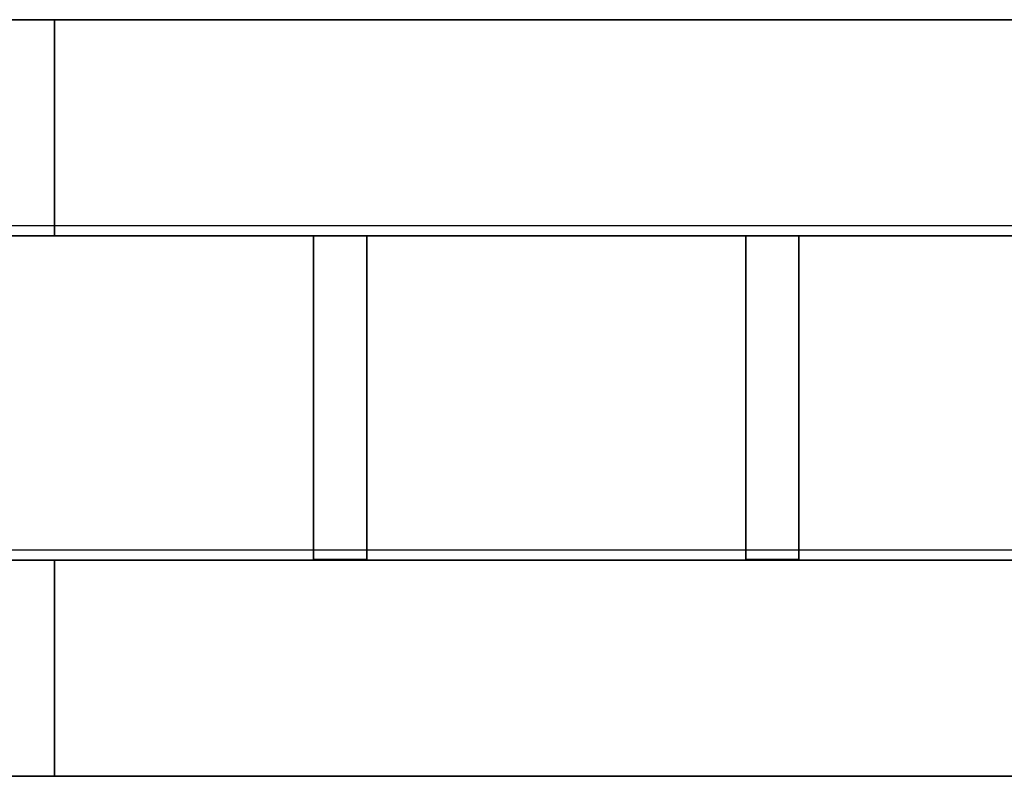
# Model space of a CAD drawing. Header units: millimetres. Extents: x -35 to 33166, y -35 to 31591.
# Tile 65 of 100: x 8818 to 9281, y -35 to 321. Entities that reach past the tile are written whole.
import ezdxf

# ---------------------------------------------------------------- set-up
doc = ezdxf.new("R2010")
doc.units = ezdxf.units.MM
doc.header["$LTSCALE"] = 25.4
doc.layers.get('0').update_dxf_attribs({"true_color": 0xffffff})
for name, color, linetype, true_color in [('end caps & lintels', 7, 'Continuous', 0xffa500), ('ICF - L1', 7, 'Continuous', 0xb4b464), ('ICF - L2', 7, 'Continuous', 0x64ff64)]:
    doc.layers.add(name, color=color, linetype=linetype, true_color=true_color)

# ---------------------------------------------------------------- blocks, each defined once
blk = doc.blocks.new('FF-WF01_HeadLintel_6in_#1')
for p, q in [((1219.2, 152.4), (0, 152.4)), ((1219.2, 152.4, 63), (0, 152.4, 63)), ((0, 0), (1219.2, 0)), ((0, 0, 63), (1219.2, 0, 63))]:
    blk.add_line(p, q)
blk = doc.blocks.new('FF-WF01_SillLintel_6in_#1')
for p, q in [((1219.2, 152.4), (0, 152.4)), ((1219.2, 152.4, 63), (0, 152.4, 63)), ((0, 0), (1219.2, 0)), ((0, 0, 63), (1219.2, 0, 63))]:
    blk.add_line(p, q)
blk = doc.blocks.new('GF-WG01_HeadLintel_6in_#4')
for p, q in [((1219.2, 152.4), (0, 152.4)), ((1219.2, 152.4, 63), (0, 152.4, 63)), ((0, 0), (1219.2, 0)), ((0, 0, 63), (1219.2, 0, 63))]:
    blk.add_line(p, q)
blk = doc.blocks.new('Group#3784_WCL_3bda2846')
for p, q in [((-253.75, 926.9, 319.8), (-253.75, 926.9, 405.8)), ((-253.75, 926.9, 405.8), (-101.6, 926.9, 405.8)), ((-101.6, 926.9, 319.8), (-253.75, 926.9, 319.8)), ((-253.75, 926.9, 405.8), (-253.75, 901.9, 405.8)), ((-253.75, 926.9, 319.8), (-253.75, 901.9, 319.8)), ((-101.6, 926.9, 405.8), (-101.6, 926.9, 319.8)), ((-101.6, 901.9, 405.8), (-101.6, 926.9, 405.8)), ((-101.6, 901.9, 319.8), (-101.6, 926.9, 319.8)), ((-101.6, 901.9, 405.8), (-253.75, 901.9, 405.8)), ((-253.75, 901.9, 405.8), (-253.75, 901.9, 319.8)), ((-253.75, 901.9, 319.8), (-101.6, 901.9, 319.8)), ((-101.6, 901.9, 319.8), (-101.6, 901.9, 405.8))]:
    blk.add_line(p, q)
blk = doc.blocks.new('Group#3785_WCL_7fe6ac68')
for p, q in [((-253.75, 723.7, 319.8), (-253.75, 723.7, 405.8)), ((-253.75, 723.7, 405.8), (-101.6, 723.7, 405.8)), ((-101.6, 723.7, 319.8), (-253.75, 723.7, 319.8)), ((-253.75, 723.7, 405.8), (-253.75, 698.7, 405.8)), ((-253.75, 723.7, 319.8), (-253.75, 698.7, 319.8)), ((-101.6, 723.7, 405.8), (-101.6, 723.7, 319.8)), ((-101.6, 698.7, 405.8), (-101.6, 723.7, 405.8)), ((-101.6, 698.7, 319.8), (-101.6, 723.7, 319.8)), ((-101.6, 698.7, 405.8), (-253.75, 698.7, 405.8)), ((-253.75, 698.7, 405.8), (-253.75, 698.7, 319.8)), ((-253.75, 698.7, 319.8), (-101.6, 698.7, 319.8)), ((-101.6, 698.7, 319.8), (-101.6, 698.7, 405.8))]:
    blk.add_line(p, q)
blk = doc.blocks.new('Group#3779')
for p, q in [((-101.6, 0, 256.8), (-101.6, 1618.37, 256.8)), ((-101.6, 1618.37, 457.2), (-101.6, 0, 457.2)), ((0, 1618.37, 256.8), (0, 0, 256.8)), ((0, 1618.37, 457.2), (0, 0, 457.2))]:
    blk.add_line(p, q)
blk = doc.blocks.new('Group#3780')
for p, q in [((-355.6, 0, 256.8), (-355.6, 1618.37, 256.8)), ((-355.6, 1618.37, 457.2), (-355.6, 0, 457.2)), ((-254, 1618.37, 256.8), (-254, 0, 256.8)), ((-254, 1618.37, 457.2), (-254, 0, 457.2))]:
    blk.add_line(p, q)
blk = doc.blocks.new('6XR35_96_S_CUT_63_75_MSG')
for name in ['Group#3780', 'Group#3779', 'Group#3784_WCL_3bda2846', 'Group#3785_WCL_7fe6ac68']:
    blk.add_blockref(name, (0, 0))
blk = doc.blocks.new('Group#4387')
for p, q in [((-101.6, 2024.77, 98.33), (-101.6, 0, 98.33)), ((-101.6, 2024.77, 0), (-101.6, 0, 0)), ((-101.6, 2024.77, 457.2), (-101.6, 0, 457.2)), ((-101.6, 2024.77, 250.87), (-101.6, 0, 250.87)), ((0, 2024.77, 0), (0, 0, 0)), ((0, 2024.77, 98.33), (0, 0, 98.33)), ((0, 2024.77, 457.2), (0, 0, 457.2)), ((0, 2024.77, 250.87), (0, 0, 250.87))]:
    blk.add_line(p, q)
blk = doc.blocks.new('Group#4388')
for p, q in [((-355.6, 0, 0), (-355.6, 2024.77, 0)), ((-355.6, 0, 457.2), (-355.6, 2024.77, 457.2)), ((-254, 2024.77, 0), (-254, 0, 0)), ((-254, 2024.77, 457.2), (-254, 0, 457.2))]:
    blk.add_line(p, q)
blk = doc.blocks.new('Group10905')
for p, q in [((-101.6, 1333.3, 98.33), (-253.75, 1333.3, 98.33)), ((-253.75, 1333.3, 98.33), (-253.75, 1308.3, 98.33)), ((-253.75, 1333.3, 51), (-253.75, 1333.3, 98.33)), ((-253.75, 1333.3, 51), (-253.75, 1308.3, 51)), ((-101.6, 1333.3, 51), (-253.75, 1333.3, 51)), ((-101.6, 1308.3, 98.33), (-101.6, 1333.3, 98.33)), ((-101.6, 1333.3, 51), (-101.6, 1308.3, 51)), ((-101.6, 1333.3, 51), (-101.6, 1333.3, 98.33)), ((-253.75, 1308.3, 98.33), (-101.6, 1308.3, 98.33)), ((-253.75, 1308.3, 51), (-253.75, 1308.3, 98.33)), ((-101.6, 1308.3, 51), (-253.75, 1308.3, 51)), ((-101.6, 1308.3, 51), (-101.6, 1308.3, 98.33))]:
    blk.add_line(p, q)
blk = doc.blocks.new('Group10907')
for p, q in [((-101.6, 1130.1, 98.33), (-253.75, 1130.1, 98.33)), ((-253.75, 1130.1, 98.33), (-253.75, 1105.1, 98.33)), ((-253.75, 1130.1, 51), (-253.75, 1130.1, 98.33)), ((-253.75, 1130.1, 51), (-253.75, 1105.1, 51)), ((-101.6, 1130.1, 51), (-253.75, 1130.1, 51)), ((-101.6, 1105.1, 98.33), (-101.6, 1130.1, 98.33)), ((-101.6, 1130.1, 51), (-101.6, 1105.1, 51)), ((-101.6, 1130.1, 51), (-101.6, 1130.1, 98.33)), ((-253.75, 1105.1, 98.33), (-101.6, 1105.1, 98.33)), ((-253.75, 1105.1, 51), (-253.75, 1105.1, 98.33)), ((-101.6, 1105.1, 51), (-253.75, 1105.1, 51)), ((-101.6, 1105.1, 51), (-101.6, 1105.1, 98.33))]:
    blk.add_line(p, q)
blk = doc.blocks.new('6XR35_96_S_CUT_79_75_MSG#3')
for name in ['Group#4388', 'Group#4387', 'Group10905', 'Group10907']:
    blk.add_blockref(name, (0, 0))
blk = doc.blocks.new('Group3573')
at = {"layer": 'ICF - L1', "extrusion": (0, 0, -1), "zscale": -1, "rotation": 90}
for name, p in [('6XR35_96_S_CUT_79_75_MSG#3', (-7851.21, 321.02, -3100.4)), ('6XR35_96_S_CUT_63_75_MSG', (-8257.61, 321.02, -2643.2))]:
    blk.add_blockref(name, p, dxfattribs=at)
blk = doc.blocks.new('Group#4278')
for p, q in [((-101.6, 1618.37, 317.4), (-101.6, 0, 317.4)), ((-101.6, 1618.37, 0), (-101.6, 0, 0)), ((0, 0, 317.4), (0, 1618.37, 317.4)), ((0, 1618.37, 0), (0, 0, 0))]:
    blk.add_line(p, q)
blk = doc.blocks.new('Group#4280')
for p, q in [((-355.6, 1618.37, 317.4), (-355.6, 0, 317.4)), ((-355.6, 1618.37, 0), (-355.6, 0, 0)), ((-254, 0, 317.4), (-254, 1618.37, 317.4)), ((-254, 1618.37, 0), (-254, 0, 0))]:
    blk.add_line(p, q)
blk = doc.blocks.new('Group9332')
for p, q in [((-101.6, 926.9, 51), (-253.75, 926.9, 51)), ((-253.75, 926.9, 51), (-253.75, 926.9, 144.68)), ((-253.75, 926.9, 144.68), (-101.6, 926.9, 144.68)), ((-253.75, 901.9, 51), (-253.75, 926.9, 51)), ((-253.75, 926.9, 144.68), (-253.75, 901.9, 144.68)), ((-101.6, 926.9, 144.68), (-101.6, 926.9, 51)), ((-101.6, 926.9, 51), (-101.6, 901.9, 51)), ((-101.6, 901.9, 144.68), (-101.6, 926.9, 144.68)), ((-101.6, 901.9, 144.68), (-253.75, 901.9, 144.68)), ((-253.75, 901.9, 144.68), (-253.75, 901.9, 51)), ((-253.75, 901.9, 51), (-101.6, 901.9, 51)), ((-101.6, 901.9, 51), (-101.6, 901.9, 144.68))]:
    blk.add_line(p, q)
blk = doc.blocks.new('Group9333')
for p, q in [((-101.6, 723.7, 51), (-253.75, 723.7, 51)), ((-253.75, 723.7, 51), (-253.75, 723.7, 144.68)), ((-253.75, 723.7, 144.68), (-101.6, 723.7, 144.68)), ((-253.75, 698.7, 51), (-253.75, 723.7, 51)), ((-253.75, 723.7, 144.68), (-253.75, 698.7, 144.68)), ((-101.6, 723.7, 144.68), (-101.6, 723.7, 51)), ((-101.6, 723.7, 51), (-101.6, 698.7, 51)), ((-101.6, 698.7, 144.68), (-101.6, 723.7, 144.68)), ((-101.6, 698.7, 144.68), (-253.75, 698.7, 144.68)), ((-253.75, 698.7, 144.68), (-253.75, 698.7, 51)), ((-253.75, 698.7, 51), (-101.6, 698.7, 51)), ((-101.6, 698.7, 51), (-101.6, 698.7, 144.68))]:
    blk.add_line(p, q)
blk = doc.blocks.new('6XR35_96_S#1_CUT_63_75_MSG')
for name in ['Group#4280', 'Group#4278', 'Group9332', 'Group9333']:
    blk.add_blockref(name, (0, 0))
blk = doc.blocks.new('Group8241')
for p, q in [((-101.6, 1618.375, 457.2), (-101.6, 0, 457.2)), ((-101.6, 1618.375), (-101.6, 0)), ((0, 0), (0, 1618.375)), ((0, 1618.375, 457.2), (0, 0, 457.2))]:
    blk.add_line(p, q)
blk = doc.blocks.new('Group#1486')
for p, q in [((-355.6, 0, 457.2), (-355.6, 1618.375, 457.2)), ((-355.6, 1618.375), (-355.6, 0)), ((-254, 0, 457.2), (-254, 1618.375, 457.2)), ((-254, 0), (-254, 1618.375))]:
    blk.add_line(p, q)
blk = doc.blocks.new('Group8249')
for p, q in [((-101.6, 926.9, 51), (-253.75, 926.9, 51)), ((-253.75, 926.9, 51), (-253.75, 926.9, 144.68)), ((-253.75, 926.9, 144.68), (-101.6, 926.9, 144.68)), ((-253.75, 901.9, 51), (-253.75, 926.9, 51)), ((-253.75, 926.9, 144.68), (-253.75, 901.9, 144.68)), ((-101.6, 926.9, 144.68), (-101.6, 926.9, 51)), ((-101.6, 926.9, 51), (-101.6, 901.9, 51)), ((-101.6, 901.9, 144.68), (-101.6, 926.9, 144.68)), ((-101.6, 901.9, 144.68), (-253.75, 901.9, 144.68)), ((-253.75, 901.9, 144.68), (-253.75, 901.9, 51)), ((-253.75, 901.9, 51), (-101.6, 901.9, 51)), ((-101.6, 901.9, 51), (-101.6, 901.9, 144.68))]:
    blk.add_line(p, q)
blk = doc.blocks.new('Group#1537')
for p, q in [((-101.6, 926.9, 312.12), (-253.75, 926.9, 312.12)), ((-253.75, 926.9, 312.12), (-253.75, 926.9, 405.8)), ((-253.75, 926.9, 405.8), (-101.6, 926.9, 405.8)), ((-253.75, 901.9, 312.12), (-253.75, 926.9, 312.12)), ((-253.75, 926.9, 405.8), (-253.75, 901.9, 405.8)), ((-101.6, 926.9, 405.8), (-101.6, 926.9, 312.12)), ((-101.6, 926.9, 312.12), (-101.6, 901.9, 312.12)), ((-101.6, 901.9, 405.8), (-101.6, 926.9, 405.8)), ((-101.6, 901.9, 405.8), (-253.75, 901.9, 405.8)), ((-253.75, 901.9, 405.8), (-253.75, 901.9, 312.12)), ((-253.75, 901.9, 312.12), (-101.6, 901.9, 312.12)), ((-101.6, 901.9, 312.12), (-101.6, 901.9, 405.8))]:
    blk.add_line(p, q)
blk = doc.blocks.new('Group8251')
for p, q in [((-101.6, 723.7, 51), (-253.75, 723.7, 51)), ((-253.75, 723.7, 51), (-253.75, 723.7, 144.68)), ((-253.75, 723.7, 144.68), (-101.6, 723.7, 144.68)), ((-253.75, 698.7, 51), (-253.75, 723.7, 51)), ((-253.75, 723.7, 144.68), (-253.75, 698.7, 144.68)), ((-101.6, 723.7, 144.68), (-101.6, 723.7, 51)), ((-101.6, 723.7, 51), (-101.6, 698.7, 51)), ((-101.6, 698.7, 144.68), (-101.6, 723.7, 144.68)), ((-101.6, 698.7, 144.68), (-253.75, 698.7, 144.68)), ((-253.75, 698.7, 144.68), (-253.75, 698.7, 51)), ((-253.75, 698.7, 51), (-101.6, 698.7, 51)), ((-101.6, 698.7, 51), (-101.6, 698.7, 144.68))]:
    blk.add_line(p, q)
blk = doc.blocks.new('Group8252')
for p, q in [((-101.6, 723.7, 312.12), (-253.75, 723.7, 312.12)), ((-253.75, 723.7, 312.12), (-253.75, 723.7, 405.8)), ((-253.75, 723.7, 405.8), (-101.6, 723.7, 405.8)), ((-253.75, 698.7, 312.12), (-253.75, 723.7, 312.12)), ((-253.75, 723.7, 405.8), (-253.75, 698.7, 405.8)), ((-101.6, 723.7, 405.8), (-101.6, 723.7, 312.12)), ((-101.6, 723.7, 312.12), (-101.6, 698.7, 312.12)), ((-101.6, 698.7, 405.8), (-101.6, 723.7, 405.8)), ((-101.6, 698.7, 405.8), (-253.75, 698.7, 405.8)), ((-253.75, 698.7, 405.8), (-253.75, 698.7, 312.12)), ((-253.75, 698.7, 312.12), (-101.6, 698.7, 312.12)), ((-101.6, 698.7, 312.12), (-101.6, 698.7, 405.8))]:
    blk.add_line(p, q)
blk = doc.blocks.new('6XR35_96_S#1_CUT_63_75')
for name in ['Group#1486', 'Group8241', 'Group8249', 'Group#1537', 'Group8251', 'Group8252']:
    blk.add_blockref(name, (0, 0))
blk = doc.blocks.new('Group8496')
for p, q in [((-101.6, 2024.775, 457.2), (-101.6, 0, 457.2)), ((-101.6, 2024.775), (-101.6, 0)), ((0, 0), (0, 2024.775)), ((0, 2024.775, 457.2), (0, 0, 457.2))]:
    blk.add_line(p, q)
blk = doc.blocks.new('Group#2305')
for p, q in [((-355.6, 0, 457.2), (-355.6, 2024.775, 457.2)), ((-355.6, 2024.775), (-355.6, 0)), ((-254, 0, 457.2), (-254, 2024.775, 457.2)), ((-254, 0), (-254, 2024.775))]:
    blk.add_line(p, q)
blk = doc.blocks.new('Group#2343')
for p, q in [((-101.6, 1333.3, 51), (-253.75, 1333.3, 51)), ((-253.75, 1333.3, 51), (-253.75, 1333.3, 144.68)), ((-253.75, 1333.3, 144.68), (-101.6, 1333.3, 144.68)), ((-253.75, 1308.3, 51), (-253.75, 1333.3, 51)), ((-253.75, 1333.3, 144.68), (-253.75, 1308.3, 144.68)), ((-101.6, 1333.3, 144.68), (-101.6, 1333.3, 51)), ((-101.6, 1333.3, 51), (-101.6, 1308.3, 51)), ((-101.6, 1308.3, 144.68), (-101.6, 1333.3, 144.68)), ((-101.6, 1308.3, 144.68), (-253.75, 1308.3, 144.68)), ((-253.75, 1308.3, 144.68), (-253.75, 1308.3, 51)), ((-253.75, 1308.3, 51), (-101.6, 1308.3, 51)), ((-101.6, 1308.3, 51), (-101.6, 1308.3, 144.68))]:
    blk.add_line(p, q)
blk = doc.blocks.new('Group8505')
for p, q in [((-101.6, 1333.3, 312.12), (-253.75, 1333.3, 312.12)), ((-253.75, 1333.3, 312.12), (-253.75, 1333.3, 405.8)), ((-253.75, 1333.3, 405.8), (-101.6, 1333.3, 405.8)), ((-253.75, 1308.3, 312.12), (-253.75, 1333.3, 312.12)), ((-253.75, 1333.3, 405.8), (-253.75, 1308.3, 405.8)), ((-101.6, 1333.3, 405.8), (-101.6, 1333.3, 312.12)), ((-101.6, 1333.3, 312.12), (-101.6, 1308.3, 312.12)), ((-101.6, 1308.3, 405.8), (-101.6, 1333.3, 405.8)), ((-101.6, 1308.3, 405.8), (-253.75, 1308.3, 405.8)), ((-253.75, 1308.3, 405.8), (-253.75, 1308.3, 312.12)), ((-253.75, 1308.3, 312.12), (-101.6, 1308.3, 312.12)), ((-101.6, 1308.3, 312.12), (-101.6, 1308.3, 405.8))]:
    blk.add_line(p, q)
blk = doc.blocks.new('Group#2344')
for p, q in [((-101.6, 1130.1, 51), (-253.75, 1130.1, 51)), ((-253.75, 1130.1, 51), (-253.75, 1130.1, 144.68)), ((-253.75, 1130.1, 144.68), (-101.6, 1130.1, 144.68)), ((-253.75, 1105.1, 51), (-253.75, 1130.1, 51)), ((-253.75, 1130.1, 144.68), (-253.75, 1105.1, 144.68)), ((-101.6, 1130.1, 144.68), (-101.6, 1130.1, 51)), ((-101.6, 1130.1, 51), (-101.6, 1105.1, 51)), ((-101.6, 1105.1, 144.68), (-101.6, 1130.1, 144.68)), ((-101.6, 1105.1, 144.68), (-253.75, 1105.1, 144.68)), ((-253.75, 1105.1, 144.68), (-253.75, 1105.1, 51)), ((-253.75, 1105.1, 51), (-101.6, 1105.1, 51)), ((-101.6, 1105.1, 51), (-101.6, 1105.1, 144.68))]:
    blk.add_line(p, q)
blk = doc.blocks.new('Group#2345')
for p, q in [((-101.6, 1130.1, 312.12), (-253.75, 1130.1, 312.12)), ((-253.75, 1130.1, 312.12), (-253.75, 1130.1, 405.8)), ((-253.75, 1130.1, 405.8), (-101.6, 1130.1, 405.8)), ((-253.75, 1105.1, 312.12), (-253.75, 1130.1, 312.12)), ((-253.75, 1130.1, 405.8), (-253.75, 1105.1, 405.8)), ((-101.6, 1130.1, 405.8), (-101.6, 1130.1, 312.12)), ((-101.6, 1130.1, 312.12), (-101.6, 1105.1, 312.12)), ((-101.6, 1105.1, 405.8), (-101.6, 1130.1, 405.8)), ((-101.6, 1105.1, 405.8), (-253.75, 1105.1, 405.8)), ((-253.75, 1105.1, 405.8), (-253.75, 1105.1, 312.12)), ((-253.75, 1105.1, 312.12), (-101.6, 1105.1, 312.12)), ((-101.6, 1105.1, 312.12), (-101.6, 1105.1, 405.8))]:
    blk.add_line(p, q)
blk = doc.blocks.new('6XR35_96_S#1_CUT_79_75')
for name in ['Group#2305', 'Group8496', 'Group#2343', 'Group8505', 'Group#2344', 'Group#2345']:
    blk.add_blockref(name, (0, 0))
blk = doc.blocks.new('Group10223_WCL_f1e78061')
for p, q in [((-253.75, 1333.3, 344.4), (-253.75, 1333.3, 405.8)), ((-253.75, 1333.3, 405.8), (-101.6, 1333.3, 405.8)), ((-101.6, 1333.3, 344.4), (-253.75, 1333.3, 344.4)), ((-253.75, 1333.3, 405.8), (-253.75, 1308.3, 405.8)), ((-253.75, 1333.3, 344.4), (-253.75, 1308.3, 344.4)), ((-101.6, 1333.3, 405.8), (-101.6, 1333.3, 344.4)), ((-101.6, 1308.3, 405.8), (-101.6, 1333.3, 405.8)), ((-101.6, 1308.3, 344.4), (-101.6, 1333.3, 344.4)), ((-101.6, 1308.3, 405.8), (-253.75, 1308.3, 405.8)), ((-253.75, 1308.3, 405.8), (-253.75, 1308.3, 344.4)), ((-253.75, 1308.3, 344.4), (-101.6, 1308.3, 344.4)), ((-101.6, 1308.3, 344.4), (-101.6, 1308.3, 405.8))]:
    blk.add_line(p, q)
blk = doc.blocks.new('Group10224_WCL_27703ea0')
for p, q in [((-253.75, 1130.1, 344.4), (-253.75, 1130.1, 405.8)), ((-253.75, 1130.1, 405.8), (-101.6, 1130.1, 405.8)), ((-101.6, 1130.1, 344.4), (-253.75, 1130.1, 344.4)), ((-253.75, 1130.1, 405.8), (-253.75, 1105.1, 405.8)), ((-253.75, 1130.1, 344.4), (-253.75, 1105.1, 344.4)), ((-101.6, 1130.1, 405.8), (-101.6, 1130.1, 344.4)), ((-101.6, 1105.1, 405.8), (-101.6, 1130.1, 405.8)), ((-101.6, 1105.1, 344.4), (-101.6, 1130.1, 344.4)), ((-101.6, 1105.1, 405.8), (-253.75, 1105.1, 405.8)), ((-253.75, 1105.1, 405.8), (-253.75, 1105.1, 344.4)), ((-253.75, 1105.1, 344.4), (-101.6, 1105.1, 344.4)), ((-101.6, 1105.1, 344.4), (-101.6, 1105.1, 405.8))]:
    blk.add_line(p, q)
blk = doc.blocks.new('Group10218')
for p, q in [((-101.6, 384.04, 281.4), (-101.6, 2024.77, 281.4)), ((-101.6, 2024.77, 457.2), (-101.6, 0, 457.2)), ((0, 2024.77, 281.4), (0, 384.04, 281.4)), ((0, 2024.77, 457.2), (0, 0, 457.2))]:
    blk.add_line(p, q)
blk = doc.blocks.new('Group#4834')
for p, q in [((-355.6, 384.04, 281.4), (-355.6, 2024.77, 281.4)), ((-355.6, 2024.77, 457.2), (-355.6, 0, 457.2)), ((-254, 2024.77, 281.4), (-254, 384.04, 281.4)), ((-254, 2024.77, 457.2), (-254, 0, 457.2))]:
    blk.add_line(p, q)
blk = doc.blocks.new('6XR35_96_S#1_CUT_79_75_MSG#2')
for name in ['Group#4834', 'Group10218', 'Group10223_WCL_f1e78061', 'Group10224_WCL_27703ea0']:
    blk.add_blockref(name, (0, 0))
blk = doc.blocks.new('Group11107')
for p, q in [((-101.6, 68.89, 0), (-101.6, 2024.77, 0)), ((-101.6, 526.09, 457.2), (-101.6, 2024.77, 457.2)), ((0, 68.89, 0), (0, 2024.77, 0)), ((0, 526.09, 457.2), (0, 2024.77, 457.2))]:
    blk.add_line(p, q)
blk = doc.blocks.new('Group11108')
for p, q in [((-355.6, 68.89, 0), (-355.6, 2024.77, 0)), ((-355.6, 526.09, 457.2), (-355.6, 2024.77, 457.2)), ((-254, 68.89, 0), (-254, 2024.77, 0)), ((-254, 526.09, 457.2), (-254, 2024.77, 457.2))]:
    blk.add_line(p, q)
blk = doc.blocks.new('Group11115')
for p, q in [((-101.6, 1333.3, 51), (-253.75, 1333.3, 51)), ((-253.75, 1333.3, 51), (-253.75, 1333.3, 144.68)), ((-253.75, 1333.3, 144.68), (-101.6, 1333.3, 144.68)), ((-253.75, 1308.3, 51), (-253.75, 1333.3, 51)), ((-253.75, 1333.3, 144.68), (-253.75, 1308.3, 144.68)), ((-101.6, 1333.3, 144.68), (-101.6, 1333.3, 51)), ((-101.6, 1333.3, 51), (-101.6, 1308.3, 51)), ((-101.6, 1308.3, 144.68), (-101.6, 1333.3, 144.68)), ((-101.6, 1308.3, 144.68), (-253.75, 1308.3, 144.68)), ((-253.75, 1308.3, 144.68), (-253.75, 1308.3, 51)), ((-253.75, 1308.3, 51), (-101.6, 1308.3, 51)), ((-101.6, 1308.3, 51), (-101.6, 1308.3, 144.68))]:
    blk.add_line(p, q)
blk = doc.blocks.new('Group11116')
for p, q in [((-101.6, 1333.3, 312.12), (-253.75, 1333.3, 312.12)), ((-253.75, 1333.3, 312.12), (-253.75, 1333.3, 405.8)), ((-253.75, 1333.3, 405.8), (-101.6, 1333.3, 405.8)), ((-253.75, 1308.3, 312.12), (-253.75, 1333.3, 312.12)), ((-253.75, 1333.3, 405.8), (-253.75, 1308.3, 405.8)), ((-101.6, 1333.3, 405.8), (-101.6, 1333.3, 312.12)), ((-101.6, 1333.3, 312.12), (-101.6, 1308.3, 312.12)), ((-101.6, 1308.3, 405.8), (-101.6, 1333.3, 405.8)), ((-101.6, 1308.3, 405.8), (-253.75, 1308.3, 405.8)), ((-253.75, 1308.3, 405.8), (-253.75, 1308.3, 312.12)), ((-253.75, 1308.3, 312.12), (-101.6, 1308.3, 312.12)), ((-101.6, 1308.3, 312.12), (-101.6, 1308.3, 405.8))]:
    blk.add_line(p, q)
blk = doc.blocks.new('Group11117')
for p, q in [((-101.6, 1130.1, 51), (-253.75, 1130.1, 51)), ((-253.75, 1130.1, 51), (-253.75, 1130.1, 144.68)), ((-253.75, 1130.1, 144.68), (-101.6, 1130.1, 144.68)), ((-253.75, 1105.1, 51), (-253.75, 1130.1, 51)), ((-253.75, 1130.1, 144.68), (-253.75, 1105.1, 144.68)), ((-101.6, 1130.1, 144.68), (-101.6, 1130.1, 51)), ((-101.6, 1130.1, 51), (-101.6, 1105.1, 51)), ((-101.6, 1105.1, 144.68), (-101.6, 1130.1, 144.68)), ((-101.6, 1105.1, 144.68), (-253.75, 1105.1, 144.68)), ((-253.75, 1105.1, 144.68), (-253.75, 1105.1, 51)), ((-253.75, 1105.1, 51), (-101.6, 1105.1, 51)), ((-101.6, 1105.1, 51), (-101.6, 1105.1, 144.68))]:
    blk.add_line(p, q)
blk = doc.blocks.new('Group11118')
for p, q in [((-101.6, 1130.1, 312.12), (-253.75, 1130.1, 312.12)), ((-253.75, 1130.1, 312.12), (-253.75, 1130.1, 405.8)), ((-253.75, 1130.1, 405.8), (-101.6, 1130.1, 405.8)), ((-253.75, 1105.1, 312.12), (-253.75, 1130.1, 312.12)), ((-253.75, 1130.1, 405.8), (-253.75, 1105.1, 405.8)), ((-101.6, 1130.1, 405.8), (-101.6, 1130.1, 312.12)), ((-101.6, 1130.1, 312.12), (-101.6, 1105.1, 312.12)), ((-101.6, 1105.1, 405.8), (-101.6, 1130.1, 405.8)), ((-101.6, 1105.1, 405.8), (-253.75, 1105.1, 405.8)), ((-253.75, 1105.1, 405.8), (-253.75, 1105.1, 312.12)), ((-253.75, 1105.1, 312.12), (-101.6, 1105.1, 312.12)), ((-101.6, 1105.1, 312.12), (-101.6, 1105.1, 405.8))]:
    blk.add_line(p, q)
blk = doc.blocks.new('6XR35_96_S#1_CUT_79_75_MSG#3')
for name in ['Group11108', 'Group11107', 'Group11115', 'Group11116', 'Group11117', 'Group11118']:
    blk.add_blockref(name, (0, 0))
blk = doc.blocks.new('Group#5059')
for p, q in [((-101.6, 119.69, 0), (-101.6, 1618.37, 0)), ((-101.6, 576.89, 457.2), (-101.6, 1618.37, 457.2)), ((0, 119.69, 0), (0, 1618.37, 0)), ((0, 576.89, 457.2), (0, 1618.37, 457.2)), ((-101.6, 576.89, 457.2), (-101.6, 119.69, 0)), ((0, 576.89, 457.2), (-101.6, 576.89, 457.2)), ((0, 119.69, 0), (0, 576.89, 457.2))]:
    blk.add_line(p, q)
blk = doc.blocks.new('Group11206')
for p, q in [((-355.6, 119.69, 0), (-355.6, 1618.37, 0)), ((-355.6, 576.89, 457.2), (-355.6, 1618.37, 457.2)), ((-254, 119.69, 0), (-254, 1618.37, 0)), ((-254, 576.89, 457.2), (-254, 1618.37, 457.2)), ((-355.6, 576.89, 457.2), (-355.6, 119.69, 0)), ((-254, 576.89, 457.2), (-355.6, 576.89, 457.2)), ((-254, 119.69, 0), (-254, 576.89, 457.2))]:
    blk.add_line(p, q)
blk = doc.blocks.new('Group11213')
for p, q in [((-101.6, 926.9, 51), (-253.75, 926.9, 51)), ((-253.75, 926.9, 51), (-253.75, 926.9, 144.68)), ((-253.75, 926.9, 144.68), (-101.6, 926.9, 144.68)), ((-253.75, 901.9, 51), (-253.75, 926.9, 51)), ((-253.75, 926.9, 144.68), (-253.75, 901.9, 144.68)), ((-101.6, 926.9, 144.68), (-101.6, 926.9, 51)), ((-101.6, 926.9, 51), (-101.6, 901.9, 51)), ((-101.6, 901.9, 144.68), (-101.6, 926.9, 144.68)), ((-101.6, 901.9, 144.68), (-253.75, 901.9, 144.68)), ((-253.75, 901.9, 144.68), (-253.75, 901.9, 51)), ((-253.75, 901.9, 51), (-101.6, 901.9, 51)), ((-101.6, 901.9, 51), (-101.6, 901.9, 144.68))]:
    blk.add_line(p, q)
blk = doc.blocks.new('Group11214')
for p, q in [((-101.6, 926.9, 312.12), (-253.75, 926.9, 312.12)), ((-253.75, 926.9, 312.12), (-253.75, 926.9, 405.8)), ((-253.75, 926.9, 405.8), (-101.6, 926.9, 405.8)), ((-253.75, 901.9, 312.12), (-253.75, 926.9, 312.12)), ((-253.75, 926.9, 405.8), (-253.75, 901.9, 405.8)), ((-101.6, 926.9, 405.8), (-101.6, 926.9, 312.12)), ((-101.6, 926.9, 312.12), (-101.6, 901.9, 312.12)), ((-101.6, 901.9, 405.8), (-101.6, 926.9, 405.8)), ((-101.6, 901.9, 405.8), (-253.75, 901.9, 405.8)), ((-253.75, 901.9, 405.8), (-253.75, 901.9, 312.12)), ((-253.75, 901.9, 312.12), (-101.6, 901.9, 312.12)), ((-101.6, 901.9, 312.12), (-101.6, 901.9, 405.8))]:
    blk.add_line(p, q)
blk = doc.blocks.new('Group11215')
for p, q in [((-101.6, 723.7, 51), (-253.75, 723.7, 51)), ((-253.75, 723.7, 51), (-253.75, 723.7, 144.68)), ((-253.75, 723.7, 144.68), (-101.6, 723.7, 144.68)), ((-253.75, 698.7, 51), (-253.75, 723.7, 51)), ((-253.75, 723.7, 144.68), (-253.75, 698.7, 144.68)), ((-101.6, 723.7, 144.68), (-101.6, 723.7, 51)), ((-101.6, 723.7, 51), (-101.6, 698.7, 51)), ((-101.6, 698.7, 144.68), (-101.6, 723.7, 144.68)), ((-101.6, 698.7, 144.68), (-253.75, 698.7, 144.68)), ((-253.75, 698.7, 144.68), (-253.75, 698.7, 51)), ((-253.75, 698.7, 51), (-101.6, 698.7, 51)), ((-101.6, 698.7, 51), (-101.6, 698.7, 144.68))]:
    blk.add_line(p, q)
blk = doc.blocks.new('Group11216')
for p, q in [((-101.6, 723.7, 312.12), (-253.75, 723.7, 312.12)), ((-253.75, 723.7, 312.12), (-253.75, 723.7, 405.8)), ((-253.75, 723.7, 405.8), (-101.6, 723.7, 405.8)), ((-253.75, 698.7, 312.12), (-253.75, 723.7, 312.12)), ((-253.75, 723.7, 405.8), (-253.75, 698.7, 405.8)), ((-101.6, 723.7, 405.8), (-101.6, 723.7, 312.12)), ((-101.6, 723.7, 312.12), (-101.6, 698.7, 312.12)), ((-101.6, 698.7, 405.8), (-101.6, 723.7, 405.8)), ((-101.6, 698.7, 405.8), (-253.75, 698.7, 405.8)), ((-253.75, 698.7, 405.8), (-253.75, 698.7, 312.12)), ((-253.75, 698.7, 312.12), (-101.6, 698.7, 312.12)), ((-101.6, 698.7, 312.12), (-101.6, 698.7, 405.8))]:
    blk.add_line(p, q)
blk = doc.blocks.new('6XR35_96_S#1_CUT_63_75_MSG#1')
for name in ['Group11206', 'Group#5059', 'Group11213', 'Group11214', 'Group11215', 'Group11216']:
    blk.add_blockref(name, (0, 0))
blk = doc.blocks.new('Group11256')
for p, q in [((0, 2024.77, 245.52), (-101.6, 2024.77, 245.52)), ((-101.6, 2024.77, 245.52), (-101.6, 1813.09, 457.2)), ((-101.6, 983.29, 0), (-101.6, 2024.77, 0)), ((0, 2024.77, 0), (-101.6, 2024.77, 0)), ((-101.6, 2024.77, 245.52), (-101.6, 2024.77, 0)), ((0, 1813.09, 457.2), (0, 2024.77, 245.52)), ((0, 983.29, 0), (0, 2024.77, 0)), ((0, 2024.77, 245.52), (0, 2024.77, 0)), ((-101.6, 1813.09, 457.2), (0, 1813.09, 457.2)), ((-101.6, 1440.49, 457.2), (-101.6, 1813.09, 457.2)), ((0, 1440.49, 457.2), (0, 1813.09, 457.2)), ((-101.6, 1440.49, 457.2), (-101.6, 983.29, 0)), ((0, 1440.49, 457.2), (-101.6, 1440.49, 457.2)), ((0, 983.29, 0), (0, 1440.49, 457.2)), ((-101.6, 983.29, 0), (0, 983.29, 0))]:
    blk.add_line(p, q)
blk = doc.blocks.new('Group11257')
for p, q in [((-254, 2024.77, 245.52), (-355.6, 2024.77, 245.52)), ((-355.6, 2024.77, 245.52), (-355.6, 1813.09, 457.2)), ((-355.6, 983.29, 0), (-355.6, 2024.77, 0)), ((-254, 2024.77, 0), (-355.6, 2024.77, 0)), ((-355.6, 2024.77, 245.52), (-355.6, 2024.77, 0)), ((-254, 1813.09, 457.2), (-254, 2024.77, 245.52)), ((-254, 983.29, 0), (-254, 2024.77, 0)), ((-254, 2024.77, 245.52), (-254, 2024.77, 0)), ((-355.6, 1813.09, 457.2), (-254, 1813.09, 457.2)), ((-355.6, 1440.49, 457.2), (-355.6, 1813.09, 457.2)), ((-254, 1440.49, 457.2), (-254, 1813.09, 457.2)), ((-355.6, 1440.49, 457.2), (-355.6, 983.29, 0)), ((-254, 1440.49, 457.2), (-355.6, 1440.49, 457.2)), ((-254, 983.29, 0), (-254, 1440.49, 457.2)), ((-355.6, 983.29, 0), (-254, 983.29, 0))]:
    blk.add_line(p, q)
blk = doc.blocks.new('Group11258')
for p, q in [((-101.6, 1942.9, 51), (-253.75, 1942.9, 51)), ((-253.75, 1942.9, 51), (-253.75, 1942.9, 144.68)), ((-253.75, 1942.9, 144.68), (-101.6, 1942.9, 144.68)), ((-253.75, 1917.9, 51), (-253.75, 1942.9, 51)), ((-253.75, 1942.9, 144.68), (-253.75, 1917.9, 144.68)), ((-101.6, 1942.9, 144.68), (-101.6, 1942.9, 51)), ((-101.6, 1942.9, 51), (-101.6, 1917.9, 51)), ((-101.6, 1917.9, 144.68), (-101.6, 1942.9, 144.68)), ((-101.6, 1917.9, 144.68), (-253.75, 1917.9, 144.68)), ((-253.75, 1917.9, 144.68), (-253.75, 1917.9, 51)), ((-253.75, 1917.9, 51), (-101.6, 1917.9, 51)), ((-101.6, 1917.9, 51), (-101.6, 1917.9, 144.68))]:
    blk.add_line(p, q)
blk = doc.blocks.new('Group11260')
for p, q in [((-101.6, 1739.7, 51), (-253.75, 1739.7, 51)), ((-253.75, 1739.7, 51), (-253.75, 1739.7, 144.68)), ((-253.75, 1739.7, 144.68), (-101.6, 1739.7, 144.68)), ((-253.75, 1714.7, 51), (-253.75, 1739.7, 51)), ((-253.75, 1739.7, 144.68), (-253.75, 1714.7, 144.68)), ((-101.6, 1739.7, 144.68), (-101.6, 1739.7, 51)), ((-101.6, 1739.7, 51), (-101.6, 1714.7, 51)), ((-101.6, 1714.7, 144.68), (-101.6, 1739.7, 144.68)), ((-101.6, 1714.7, 144.68), (-253.75, 1714.7, 144.68)), ((-253.75, 1714.7, 144.68), (-253.75, 1714.7, 51)), ((-253.75, 1714.7, 51), (-101.6, 1714.7, 51)), ((-101.6, 1714.7, 51), (-101.6, 1714.7, 144.68))]:
    blk.add_line(p, q)
blk = doc.blocks.new('Group11261')
for p, q in [((-101.6, 1739.7, 312.12), (-253.75, 1739.7, 312.12)), ((-253.75, 1739.7, 312.12), (-253.75, 1739.7, 405.8)), ((-253.75, 1739.7, 405.8), (-101.6, 1739.7, 405.8)), ((-253.75, 1714.7, 312.12), (-253.75, 1739.7, 312.12)), ((-253.75, 1739.7, 405.8), (-253.75, 1714.7, 405.8)), ((-101.6, 1739.7, 405.8), (-101.6, 1739.7, 312.12)), ((-101.6, 1739.7, 312.12), (-101.6, 1714.7, 312.12)), ((-101.6, 1714.7, 405.8), (-101.6, 1739.7, 405.8)), ((-101.6, 1714.7, 405.8), (-253.75, 1714.7, 405.8)), ((-253.75, 1714.7, 405.8), (-253.75, 1714.7, 312.12)), ((-253.75, 1714.7, 312.12), (-101.6, 1714.7, 312.12)), ((-101.6, 1714.7, 312.12), (-101.6, 1714.7, 405.8))]:
    blk.add_line(p, q)
blk = doc.blocks.new('Group11262')
for p, q in [((-101.6, 1536.5, 51), (-253.75, 1536.5, 51)), ((-253.75, 1536.5, 51), (-253.75, 1536.5, 144.68)), ((-253.75, 1536.5, 144.68), (-101.6, 1536.5, 144.68)), ((-253.75, 1511.5, 51), (-253.75, 1536.5, 51)), ((-253.75, 1536.5, 144.68), (-253.75, 1511.5, 144.68)), ((-101.6, 1536.5, 144.68), (-101.6, 1536.5, 51)), ((-101.6, 1536.5, 51), (-101.6, 1511.5, 51)), ((-101.6, 1511.5, 144.68), (-101.6, 1536.5, 144.68)), ((-101.6, 1511.5, 144.68), (-253.75, 1511.5, 144.68)), ((-253.75, 1511.5, 144.68), (-253.75, 1511.5, 51)), ((-253.75, 1511.5, 51), (-101.6, 1511.5, 51)), ((-101.6, 1511.5, 51), (-101.6, 1511.5, 144.68))]:
    blk.add_line(p, q)
blk = doc.blocks.new('Group11263')
for p, q in [((-101.6, 1536.5, 312.12), (-253.75, 1536.5, 312.12)), ((-253.75, 1536.5, 312.12), (-253.75, 1536.5, 405.8)), ((-253.75, 1536.5, 405.8), (-101.6, 1536.5, 405.8)), ((-253.75, 1511.5, 312.12), (-253.75, 1536.5, 312.12)), ((-253.75, 1536.5, 405.8), (-253.75, 1511.5, 405.8)), ((-101.6, 1536.5, 405.8), (-101.6, 1536.5, 312.12)), ((-101.6, 1536.5, 312.12), (-101.6, 1511.5, 312.12)), ((-101.6, 1511.5, 405.8), (-101.6, 1536.5, 405.8)), ((-101.6, 1511.5, 405.8), (-253.75, 1511.5, 405.8)), ((-253.75, 1511.5, 405.8), (-253.75, 1511.5, 312.12)), ((-253.75, 1511.5, 312.12), (-101.6, 1511.5, 312.12)), ((-101.6, 1511.5, 312.12), (-101.6, 1511.5, 405.8))]:
    blk.add_line(p, q)
blk = doc.blocks.new('Group11264')
for p, q in [((-101.6, 1333.3, 51), (-253.75, 1333.3, 51)), ((-253.75, 1333.3, 51), (-253.75, 1333.3, 144.68)), ((-253.75, 1333.3, 144.68), (-101.6, 1333.3, 144.68)), ((-253.75, 1308.3, 51), (-253.75, 1333.3, 51)), ((-253.75, 1333.3, 144.68), (-253.75, 1308.3, 144.68)), ((-101.6, 1333.3, 144.68), (-101.6, 1333.3, 51)), ((-101.6, 1333.3, 51), (-101.6, 1308.3, 51)), ((-101.6, 1308.3, 144.68), (-101.6, 1333.3, 144.68)), ((-101.6, 1308.3, 144.68), (-253.75, 1308.3, 144.68)), ((-253.75, 1308.3, 144.68), (-253.75, 1308.3, 51)), ((-253.75, 1308.3, 51), (-101.6, 1308.3, 51)), ((-101.6, 1308.3, 51), (-101.6, 1308.3, 144.68))]:
    blk.add_line(p, q)
blk = doc.blocks.new('6XR35_96_S#1_CUT_79_75_MSG#4')
for name in ['Group11257', 'Group11256', 'Group11258', 'Group11260', 'Group11261', 'Group11262', 'Group11263', 'Group11264']:
    blk.add_blockref(name, (0, 0))
blk = doc.blocks.new('Group11572')
for p, q in [((-101.6, 2100.834, 457.2), (-101.6, 4056.761, 457.2)), ((-101.6, 4056.761), (-101.6, 1643.634)), ((0, 4056.761), (0, 1643.634)), ((0, 2100.834, 457.2), (0, 4056.761, 457.2))]:
    blk.add_line(p, q)
blk = doc.blocks.new('Group11573')
for p, q in [((-355.6, 2100.834, 457.2), (-355.6, 4056.761, 457.2)), ((-355.6, 4056.761), (-355.6, 1643.634)), ((-254, 4056.761), (-254, 1643.634)), ((-254, 2100.834, 457.2), (-254, 4056.761, 457.2))]:
    blk.add_line(p, q)
blk = doc.blocks.new('Group11580')
for p, q in [((-101.6, 3365.3, 51), (-253.75, 3365.3, 51)), ((-253.75, 3365.3, 51), (-253.75, 3365.3, 144.68)), ((-253.75, 3365.3, 144.68), (-101.6, 3365.3, 144.68)), ((-253.75, 3340.3, 51), (-253.75, 3365.3, 51)), ((-253.75, 3365.3, 144.68), (-253.75, 3340.3, 144.68)), ((-101.6, 3365.3, 144.68), (-101.6, 3365.3, 51)), ((-101.6, 3365.3, 51), (-101.6, 3340.3, 51)), ((-101.6, 3340.3, 144.68), (-101.6, 3365.3, 144.68)), ((-101.6, 3340.3, 144.68), (-253.75, 3340.3, 144.68)), ((-253.75, 3340.3, 144.68), (-253.75, 3340.3, 51)), ((-253.75, 3340.3, 51), (-101.6, 3340.3, 51)), ((-101.6, 3340.3, 51), (-101.6, 3340.3, 144.68))]:
    blk.add_line(p, q)
blk = doc.blocks.new('Group11581')
for p, q in [((-101.6, 3365.3, 312.12), (-253.75, 3365.3, 312.12)), ((-253.75, 3365.3, 312.12), (-253.75, 3365.3, 405.8)), ((-253.75, 3365.3, 405.8), (-101.6, 3365.3, 405.8)), ((-253.75, 3340.3, 312.12), (-253.75, 3365.3, 312.12)), ((-253.75, 3365.3, 405.8), (-253.75, 3340.3, 405.8)), ((-101.6, 3365.3, 405.8), (-101.6, 3365.3, 312.12)), ((-101.6, 3365.3, 312.12), (-101.6, 3340.3, 312.12)), ((-101.6, 3340.3, 405.8), (-101.6, 3365.3, 405.8)), ((-101.6, 3340.3, 405.8), (-253.75, 3340.3, 405.8)), ((-253.75, 3340.3, 405.8), (-253.75, 3340.3, 312.12)), ((-253.75, 3340.3, 312.12), (-101.6, 3340.3, 312.12)), ((-101.6, 3340.3, 312.12), (-101.6, 3340.3, 405.8))]:
    blk.add_line(p, q)
blk = doc.blocks.new('Group11582')
for p, q in [((-101.6, 3162.1, 51), (-253.75, 3162.1, 51)), ((-253.75, 3162.1, 51), (-253.75, 3162.1, 144.68)), ((-253.75, 3162.1, 144.68), (-101.6, 3162.1, 144.68)), ((-253.75, 3137.1, 51), (-253.75, 3162.1, 51)), ((-253.75, 3162.1, 144.68), (-253.75, 3137.1, 144.68)), ((-101.6, 3162.1, 144.68), (-101.6, 3162.1, 51)), ((-101.6, 3162.1, 51), (-101.6, 3137.1, 51)), ((-101.6, 3137.1, 144.68), (-101.6, 3162.1, 144.68)), ((-101.6, 3137.1, 144.68), (-253.75, 3137.1, 144.68)), ((-253.75, 3137.1, 144.68), (-253.75, 3137.1, 51)), ((-253.75, 3137.1, 51), (-101.6, 3137.1, 51)), ((-101.6, 3137.1, 51), (-101.6, 3137.1, 144.68))]:
    blk.add_line(p, q)
blk = doc.blocks.new('Group11583')
for p, q in [((-101.6, 3162.1, 312.12), (-253.75, 3162.1, 312.12)), ((-253.75, 3162.1, 312.12), (-253.75, 3162.1, 405.8)), ((-253.75, 3162.1, 405.8), (-101.6, 3162.1, 405.8)), ((-253.75, 3137.1, 312.12), (-253.75, 3162.1, 312.12)), ((-253.75, 3162.1, 405.8), (-253.75, 3137.1, 405.8)), ((-101.6, 3162.1, 405.8), (-101.6, 3162.1, 312.12)), ((-101.6, 3162.1, 312.12), (-101.6, 3137.1, 312.12)), ((-101.6, 3137.1, 405.8), (-101.6, 3162.1, 405.8)), ((-101.6, 3137.1, 405.8), (-253.75, 3137.1, 405.8)), ((-253.75, 3137.1, 405.8), (-253.75, 3137.1, 312.12)), ((-253.75, 3137.1, 312.12), (-101.6, 3137.1, 312.12)), ((-101.6, 3137.1, 312.12), (-101.6, 3137.1, 405.8))]:
    blk.add_line(p, q)
blk = doc.blocks.new('6XR35_96_S#1_M#2')
for name in ['Group11573', 'Group11572', 'Group11580', 'Group11581', 'Group11582', 'Group11583']:
    blk.add_blockref(name, (0, 0))
blk = doc.blocks.new('Group3664')
at = {"layer": 'ICF - L2', "extrusion": (0, 0, -1), "zscale": -1, "rotation": 90}
for name, p in [('6XR35_96_S#1_M#2', (-5819.21, 321.02, -7215.2)), ('6XR35_96_S#1_CUT_79_75', (-7851.21, 321.02, -6758)), ('6XR35_96_S#1_CUT_79_75_MSG#2', (-7851.21, 321.02, -5843.6)), ('6XR35_96_S#1_CUT_79_75_MSG#3', (-7851.21, 321.02, -7672.4)), ('6XR35_96_S#1_CUT_63_75_MSG', (-8257.61, 321.02, -3557.6)), ('6XR35_96_S#1_CUT_63_75', (-8257.61, 321.02, -6300.8)), ('6XR35_96_S#1_CUT_63_75_MSG#1', (-8257.61, 321.02, -8129.6)), ('6XR35_96_S#1_CUT_79_75_MSG#4', (-7851.21, 321.02, -8586.8))]:
    blk.add_blockref(name, p, dxfattribs=at)

msp = doc.modelspace()

# ---------------------------------------------------------------- block references
for name in ['Group3573', 'Group3664']:
    msp.add_blockref(name, (0, 0))
at = {"layer": 'end caps & lintels'}
for name, p in [('FF-WF01_HeadLintel_6in_#1', (8185, 71.8, 6125)), ('FF-WF01_SillLintel_6in_#1', (8185, 71.8, 3812)), ('GF-WG01_HeadLintel_6in_#4', (8185, 71.8, 2900))]:
    msp.add_blockref(name, p, dxfattribs=at)

doc.saveas('drawing.dxf')
